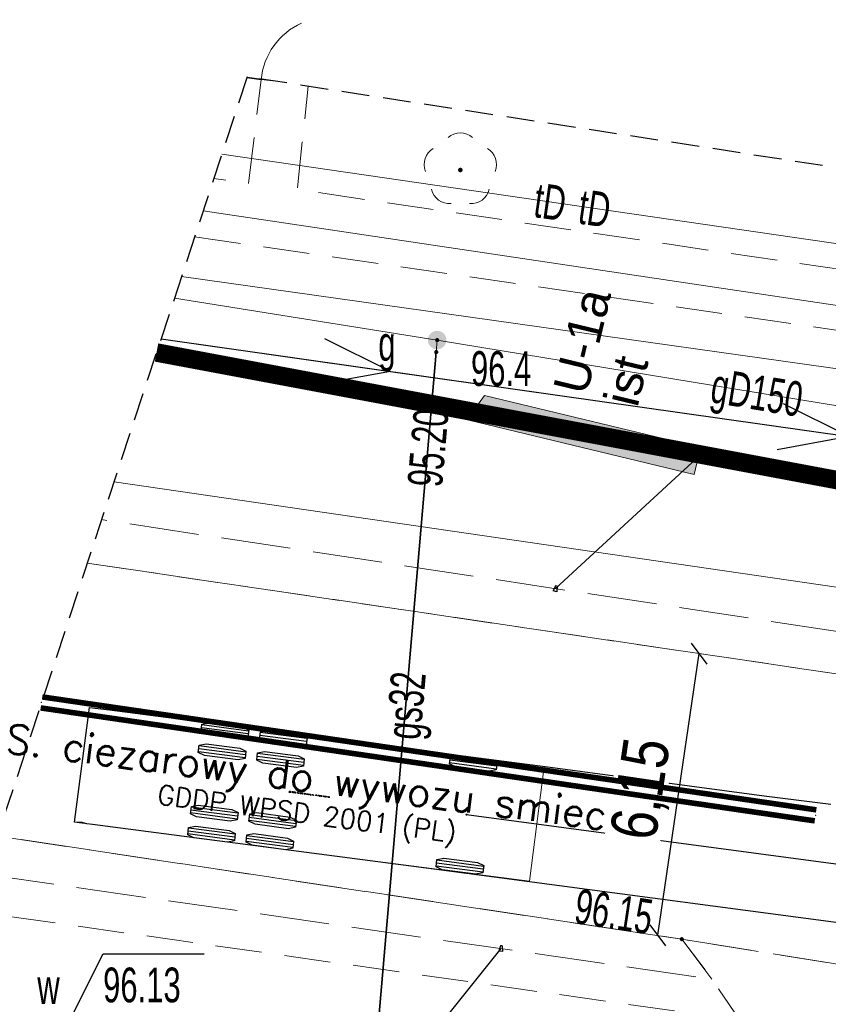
# Model space of a CAD drawing. Header units: metres. Extents: x 6539540 to 6543249, y 5894370 to 5895874.
# Tile 41 of 91: x 6541934 to 6541951, y 5895293 to 5895314. Entities that reach past the tile are written whole.
import ezdxf
from ezdxf.enums import TextEntityAlignment as Align

# ---------------------------------------------------------------- set-up
doc = ezdxf.new("R2010")
doc.units = ezdxf.units.M
for name, pattern in [('0.5_0.5', [1, 0.5, -0.5]), ('1.0_0.5', [1.5, 1, -0.5]), ('1.5_0.5', [2, 1.5, -0.5]), ('2', [0.9, 0.6, -0.3]), ('otof_500', [0]), ('suep_nn_500', [0])]:
    doc.linetypes.add(name, pattern=pattern)
for name, color, linetype in [('219-działka ewidencyjna', 7, 'Continuous'), ('chodnik', 7, 'Continuous'), ('drzewo liściaste', 7, 'Continuous'), ('furtka', 7, 'Continuous'), ('gaPoziome', 7, 'Continuous'), ('gaUrzBezpieczenstwa', 7, 'Continuous'), ('jezdnia', 7, 'Continuous'), ('obudowa ochronna przewodu', 7, 'Continuous'), ('ogrodzenie trwałe', 7, 'Continuous'), ('pikieta naturalna', 7, 'Continuous'), ('pikieta naturalna-Atr2', 7, 'Continuous'), ('pikieta sztuczna', 7, 'Continuous'), ('pikieta sztuczna-Atr2', 7, 'Continuous'), ('przewód elektroenergetyczny niskiego napięcia', 7, 'Continuous'), ('przewód gazowy', 7, 'Continuous'), ('przewód gazowy-Atr1', 7, 'Continuous'), ('przewód kanalizacyjny', 7, 'Continuous'), ('przewód telekomunikacyjny podziemny', 7, 'Continuous'), ('przewód telekomunikacyjny podziemny-Atr1', 7, 'Continuous'), ('rzędna', 7, 'Continuous'), ('rzędna-Atr2', 7, 'Continuous'), ('rzędna-Atr3', 7, 'Continuous'), ('rów przydrożny (poligon)', 7, 'Continuous'), ('Zakres', 7, 'Continuous'), ('zasuwa lub zawór', 7, 'Continuous'), ('zasuwa lub zawór-Atr17', 7, 'Continuous'), ('zzz.gaHSDomyslna', 7, 'Continuous'), ('zzz.gaUbdef', 7, 'Continuous'), ('zzz.gaUbdef-Symbol', 7, 'Continuous'), ('zzz.gaUBDlugosc', 7, 'Continuous'), ('zzz.gaUBDodTekst', 7, 'Continuous'), ('zzz.gaUBDomyslna', 7, 'Continuous'), ('zzz.gaUBID', 7, 'Continuous'), ('zzz.gaUBNazwa', 7, 'Continuous'), ('zzz.gaUBStan', 7, 'Continuous')]:
    doc.layers.add(name, color=color, linetype=linetype)
doc.layers.add('_dr opis', color=7, linetype='Continuous', lineweight=25)
doc.styles.add('DR_Arial', font='arial.ttf', dxfattribs={"width": 0.8})
doc.styles.add('GA-ATR-TEXT', font='arial.ttf', dxfattribs={"width": 0.9})
doc.styles.add('TSText', font='Simplex.shx')
doc.linetypes.add('902-500', pattern='A,3.75,0,[1,ksztalty.shx,S=0.5,R=0,X=0,Y=0],3.75', length=7.5)
doc.dimstyles.new('DR_PZT', dxfattribs={"dimtxt": 2, "dimasz": 0.8, "dimexe": 0, "dimexo": 0, "dimgap": 0.3, "dimtad": 1, "dimzin": 0, "dimtxsty": 'DR_Arial', "dimblk": 'OBLIQUE', "dimcen": 2.5, "dimse1": 1, "dimse2": 1, "dimclrd": 256, "dimclre": 256, "dimclrt": 256, "dimadec": 0, "dimazin": 0, "dimtfac": 1, "dimtmove": 0, "dimatfit": 3, "dimfxl": 1, "dimtfill": 1, "dimtfillclr": 256, "dimlwd": -1, "dimlwe": -1, "dimarcsym": 0})

# ---------------------------------------------------------------- blocks, each defined once
blk = doc.blocks.new('SUEP1')
at = {"color": 0, "linetype": 'Continuous'}
for p, q in [((5, 0), (3.5, 0.5)), ((15, 0), (13.5, 0.5)), ((0, 0), (5, 0)), ((5, 0), (3.5, -0.5)), ((5, 0), (15, 0)), ((15, 0), (13.5, -0.5))]:
    blk.add_line(p, q, dxfattribs=at)
blk = doc.blocks.new('PW01')
at = {"linetype": 'Continuous', "lineweight": 13}
h = blk.add_hatch(color=0, dxfattribs=at)
edge = h.paths.add_edge_path()
edge.add_arc((0, 0), 0.045, 0, 360)
blk = doc.blocks.new('US25')
at = {"linetype": 'Continuous', "lineweight": 0}
h = blk.add_hatch(color=0, dxfattribs=at)
edge = h.paths.add_edge_path()
edge.add_arc((0, 0), 0.2, 0, 360)
blk = doc.blocks.new('OK04')
at = {"color": 0, "linetype": 'Continuous', "lineweight": 0}
blk.add_arc((1.5, 0.001), 1.5, 120, 180, dxfattribs=at)
blk = doc.blocks.new('OP021')
at = {"linetype": 'Continuous', "lineweight": 13}
h = blk.add_hatch(color=0, dxfattribs=at)
edge = h.paths.add_edge_path()
edge.add_arc((0, 0), 0.05, 0, 360)
at = {"color": 0, "linetype": 'Continuous', "lineweight": 13}
for centre, start, end in [((0, 0.4), 49.272, 130.728), ((-0.38, 0.124), 121.308, 202.548), ((0.38, 0.124), 337.452, 58.692), ((-0.235, -0.324), 193.221, 274.871), ((0.235, -0.324), 265.129, 346.779)]:
    blk.add_arc(centre, 0.4, start, end, dxfattribs=at)
blk = doc.blocks.new('*U160')
at = {"layer": '_dr opis', "color": 6, "linetype": 'Continuous', "lineweight": 0, "ltscale": 0.3048, "transparency": 33554687}
blk.add_circle((0, 0), 0.0127, dxfattribs=at)
blk = doc.blocks.new('*U163')
at = {"layer": '_dr opis', "color": 6, "linetype": 'Continuous', "lineweight": 0, "ltscale": 0.3048, "transparency": 33554687}
blk.add_circle((0, 0), 0.0127, dxfattribs=at)
blk = doc.blocks.new('*U178')
at = {"layer": '_dr opis', "color": 3, "linetype": 'Continuous', "ltscale": 0.3048, "transparency": 33554687, "flags": 128}
blk.add_lwpolyline([(6541953.392, 5895294.655), (6541942.647, 5895296.083), (6541935.281, 5895297.043), (6541935.159, 5895297.062), (6541935.061, 5895297.088), (6541934.893, 5895297.093), (6541935.214, 5895299.572), (6541935.647, 5895299.517), (6541945.048, 5895298.298), (6541949.781, 5895297.663), (6541951.22, 5895297.485)], dxfattribs=at)
blk = doc.blocks.new('*U182')
at = {"layer": '_dr opis', "color": 2, "linetype": 'Continuous', "ltscale": 0.3048, "transparency": 33554687}
for p, q in [((-6.427, 1.1865), (-7.443, 1.1865)), ((-6.427, 1.123), (-7.443, 1.123)), ((-5.157, 1.1865), (-6.173, 1.1865)), ((-5.157, 1.123), (-6.173, 1.123)), ((-6.427, 1.0595), (-7.443, 1.0595)), ((-5.157, 1.0595), (-6.173, 1.0595)), ((-6.427, 0.7295), (-7.443, 0.7295)), ((-6.427, 0.666), (-7.443, 0.666)), ((-5.157, 0.7295), (-6.173, 0.7295)), ((-5.157, 0.666), (-6.173, 0.666)), ((-6.427, 0.6025), (-7.443, 0.6025)), ((-5.157, 0.6025), (-6.173, 0.6025)), ((-6.427, -0.6025), (-7.443, -0.6025)), ((-5.157, -0.6025), (-6.173, -0.6025)), ((-6.427, -0.666), (-7.443, -0.666)), ((-6.427, -0.7295), (-7.443, -0.7295)), ((-5.157, -0.666), (-6.173, -0.666)), ((-5.157, -0.7295), (-6.173, -0.7295)), ((-6.427, -1.0595), (-7.443, -1.0595)), ((-5.157, -1.0595), (-6.173, -1.0595)), ((-6.427, -1.123), (-7.443, -1.123)), ((-6.427, -1.1865), (-7.443, -1.1865)), ((-5.157, -1.123), (-6.173, -1.123)), ((-5.157, -1.1865), (-6.173, -1.1865))]:
    blk.add_line(p, q, dxfattribs=at)
at = {"layer": '_dr opis', "color": 5, "linetype": 'Continuous', "lineweight": 0, "ltscale": 0.3048, "transparency": 33554687}
blk.add_lwpolyline([(0, 1.25), (-9.9, 1.25), (-9.9, -1.25), (0, -1.25), (0, 1.25), (0, 1.25)], close=True, dxfattribs=at)
at = {"layer": '_dr opis', "color": 254, "linetype": 'Continuous', "ltscale": 0.3048, "transparency": 33554687, "flags": 128}
for points in [[(-6.427, 1.202248), (-6.427, 1.043752), (-6.56924, 0.996), (-7.30076, 0.996), (-7.443, 1.043752), (-7.443, 1.202248), (-7.30076, 1.25), (-6.56924, 1.25)], [(-5.157, 1.202248), (-5.157, 1.043752), (-5.29924, 0.996), (-6.03076, 0.996), (-6.173, 1.043752), (-6.173, 1.202248), (-6.03076, 1.25), (-5.29924, 1.25)], [(-6.427, 0.745248), (-6.427, 0.586752), (-6.56924, 0.539), (-7.30076, 0.539), (-7.443, 0.586752), (-7.443, 0.745248), (-7.30076, 0.793), (-6.56924, 0.793)], [(-5.157, 0.745248), (-5.157, 0.586752), (-5.29924, 0.539), (-6.03076, 0.539), (-6.173, 0.586752), (-6.173, 0.745248), (-6.03076, 0.793), (-5.29924, 0.793)], [(-6.427, -0.586752), (-6.427, -0.745248), (-6.56924, -0.793), (-7.30076, -0.793), (-7.443, -0.745248), (-7.443, -0.586752), (-7.30076, -0.539), (-6.56924, -0.539)], [(-5.157, -0.586752), (-5.157, -0.745248), (-5.29924, -0.793), (-6.03076, -0.793), (-6.173, -0.745248), (-6.173, -0.586752), (-6.03076, -0.539), (-5.29924, -0.539)], [(-6.427, -1.043752), (-6.427, -1.202248), (-6.56924, -1.25), (-7.30076, -1.25), (-7.443, -1.202248), (-7.443, -1.043752), (-7.30076, -0.996), (-6.56924, -0.996)], [(-5.157, -1.043752), (-5.157, -1.202248), (-5.29924, -1.25), (-6.03076, -1.25), (-6.173, -1.202248), (-6.173, -1.043752), (-6.03076, -0.996), (-5.29924, -0.996)]]:
    blk.add_lwpolyline(points, close=True, dxfattribs=at)
blk = doc.blocks.new('*U181')
at = {"layer": '_dr opis', "color": 2, "linetype": 'Continuous', "ltscale": 0.3048, "transparency": 33554687}
for p, q in [((0.64, 0.985), (-0.368, 1.116)), ((0.648, 1.048), (-0.359, 1.179)), ((0.656, 1.111), (-0.351, 1.242)), ((0.359, -1.179), (-0.648, -1.048)), ((0.368, -1.116), (-0.64, -0.985)), ((0.351, -1.242), (-0.656, -1.111))]:
    blk.add_line(p, q, dxfattribs=at)
at = {"layer": '_dr opis', "color": 254, "linetype": 'Continuous', "ltscale": 0.3048, "transparency": 33554687, "flags": 128}
for points in [[(0.658, 1.127), (0.638, 0.97), (0.491, 0.941), (-0.235, 1.035), (-0.37, 1.1), (-0.349, 1.258), (-0.202, 1.287), (0.523, 1.193)], [(0.37, -1.1), (0.349, -1.258), (0.202, -1.287), (-0.523, -1.193), (-0.658, -1.127), (-0.638, -0.97), (-0.491, -0.941), (0.235, -1.035)]]:
    blk.add_lwpolyline(points, close=True, dxfattribs=at)
at = {"layer": '_dr opis', "rotation": 352.6168041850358}
blk.add_blockref('*U182', (1.517, -0.197), dxfattribs=at)
at = {"layer": '_dr opis', "color": 4, "transparency": 33554687, "style": 'TSText'}
for s, height, p in [('S. ciezarowy do wywozu smieci', 0.625, (-3.345, 0.799)), ('GDDP WPSD 2001 (PL)', 0.41667, (-3.445, 0.024)), ('(c) 2025 Transoft Solutions, Inc. All rights reserved.', 0.025, (-3.392, 0.439))]:
    blk.add_text(s, height=height, rotation=352.6168, dxfattribs=at).set_placement(p, align=Align.MIDDLE_CENTER)
blk = doc.blocks.new('*U159')
at = {"layer": '_dr opis', "color": 6, "linetype": 'Continuous', "ltscale": 0.3048, "transparency": 33554687}
blk.add_line((6541943.354, 5895297.257), (6541957.706, 5895295.342), dxfattribs=at)
blk.add_line((6541943.354, 5895297.257), (6541957.706, 5895295.342), dxfattribs=at)
at = {"layer": '_dr opis'}
for name, p in [('*U181', (6541943.354, 5895297.257)), ('*U178', (0, 0))]:
    blk.add_blockref(name, p, dxfattribs=at)
at = {"layer": '_dr opis', "rotation": 352.4003568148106}
for name in ['*U160', '*U163']:
    blk.add_blockref(name, (6541943.354, 5895297.257), dxfattribs=at)
blk = doc.blocks.new('_OBLIQUE')
at = {"color": 0, "linetype": 'ByBlock'}
blk.add_line((-0.5, -0.5), (0.5, 0.5), dxfattribs=at)
blk = doc.blocks.new('*D210')
at = {"layer": '_dr opis', "transparency": 16777216}
blk.add_line((6541947.48, 5895294.654), (6541948.378, 5895300.734), dxfattribs=at)
at = {"layer": 'Defpoints', "color": 0, "transparency": 16777216}
for p in [(6541946.43, 5895301.021), (6541948.378, 5895300.734), (6541945.532, 5895294.942)]:
    blk.add_point(p, dxfattribs=at)
at = {"layer": '_dr opis', "transparency": 16777216, "xscale": 0.4, "yscale": 0.4, "zscale": 0.4}
for p, rotation in [((6541948.378, 5895300.734), 81.59711549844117), ((6541947.48, 5895294.654), 261.5971154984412)]:
    blk.add_blockref('_OBLIQUE', p, dxfattribs=dict(at, rotation=rotation))
at = {"layer": '_dr opis', "transparency": 16777216, "insert": (6541947.186, 5895297.804), "char_height": 1, "attachment_point": 5, "rotation": 81.5971, "style": 'DR_Arial', "bg_fill": 3, "box_fill_scale": 1.1, "bg_fill_color": 256, "bg_fill_true_color": 13158600, "bg_fill_transparency": 0}
blk.add_mtext('6,15', dxfattribs=at)
blk = doc.blocks.new('gaHSPos')
at = {"color": 7, "linetype": 'Continuous', "lineweight": 0}
blk.add_point((0, 0), dxfattribs=at)
blk = doc.blocks.new('*U228')
at = {"layer": 'zzz.gaHSDomyslna', "color": 253, "const_width": 0.12}
for points in [[(-16.69, 2.556), (0.017, 0.119)], [(-16.725, 2.319), (-0.017, -0.119)]]:
    blk.add_lwpolyline(points, dxfattribs=at)
at = {"color": 253}
for p in [(-16.708, 2.437), (0, 0)]:
    blk.add_blockref('gaHSPos', p, dxfattribs=at)
blk = doc.blocks.new('*U266')
at = {"layer": 'zzz.gaUbdef-Symbol', "color": 7, "linetype": 'Continuous', "lineweight": -2}
for p, q in [((-60, 20), (60, 40)), ((-60, -20), (60, -40))]:
    blk.add_line(p, q, dxfattribs=at)
for points in [[(-60, 20), (-60, -20)], [(60, 40), (60, -40)]]:
    blk.add_lwpolyline(points, dxfattribs=at)
blk = doc.blocks.new('*U265')
at = {"layer": 'zzz.gaUbdef-Symbol', "color": 7}
blk.add_blockref('*U266', (0, 0), dxfattribs=at)
at = {"layer": 'zzz.gaUbdef', "flags": 1}
for tag in ['State', 'AddText', 'Position', 'Length', 'Name', 'Route', 'ID']:
    blk.add_attdef(tag, text='', height=1, dxfattribs=at).set_placement((0, 0), align=Align.MIDDLE_LEFT)
blk = doc.blocks.new('*U273')
at = {"layer": 'zzz.gaUbdef-Symbol', "color": 7, "linetype": 'Continuous', "lineweight": -2}
for p, q in [((-60, 20), (60, 40)), ((-60, -20), (60, -40))]:
    blk.add_line(p, q, dxfattribs=at)
for points in [[(-60, 20), (-60, -20)], [(60, 40), (60, -40)]]:
    blk.add_lwpolyline(points, dxfattribs=at)
blk = doc.blocks.new('*U272')
at = {"layer": 'zzz.gaUbdef-Symbol', "color": 7, "rotation": 180}
blk.add_blockref('*U273', (0, 0), dxfattribs=at)
at = {"layer": 'zzz.gaUbdef', "flags": 1}
for tag in ['State', 'AddText', 'Position', 'Length', 'Name', 'Route', 'ID']:
    blk.add_attdef(tag, text='', height=1, dxfattribs=at).set_placement((0, 0), align=Align.MIDDLE_LEFT)
blk = doc.blocks.new('*U275')
at = {"layer": 'zzz.gaUbdef', "linetype": 'ByBlock', "lineweight": 0, "true_color": 0xffffff}
blk.add_hatch(color=7, dxfattribs=at).paths.add_polyline_path([(-60, 0), (60, 0), (60, 960), (-40, 1000), (-60, 1000)])
blk = doc.blocks.new('*U276')
at = {"layer": 'zzz.gaUbdef', "linetype": 'ByBlock', "lineweight": 0, "true_color": 0x4c4c4c}
h = blk.add_hatch(color=251, dxfattribs=at)
h.paths.add_polyline_path([(20, 91.6667), (60, 75), (60, -125), (20, -108.333)])
h.paths.add_polyline_path([(-20, -91.6667), (-60, -75), (-60, 125), (-20, 108.333)])
blk = doc.blocks.new('*U277')
at = {"layer": 'zzz.gaUbdef', "linetype": 'ByBlock', "lineweight": 0, "true_color": 0xffffff}
blk.add_hatch(color=7, dxfattribs=at).paths.add_polyline_path([(20, -108.333), (-20, -91.6667), (-20, 108.333), (20, 91.6667)])
blk = doc.blocks.new('*U278')
at = {"layer": 'zzz.gaUbdef', "color": 7, "linetype": 'ByBlock', "lineweight": 0}
blk.add_lwpolyline([(60, 960), (60, 0), (-60, 0), (-60, 1000), (-40, 1000)], close=True, dxfattribs=at)
blk = doc.blocks.new('*U274')
at = {"layer": 'zzz.gaUbdef', "color": 7, "true_color": 0xffffff}
for name, p in [('*U275', (0, 0)), ('*U277', (0, 735))]:
    blk.add_blockref(name, p, dxfattribs=at)
at = {"layer": 'zzz.gaUbdef', "color": 7}
blk.add_blockref('*U278', (0, 0), dxfattribs=at)
at = {"layer": 'zzz.gaUbdef', "color": 251, "true_color": 0x4c4c4c}
blk.add_blockref('*U276', (0, 735), dxfattribs=at)
at = {"layer": 'zzz.gaUBDlugosc', "flags": 1}
blk.add_attdef('Length', text='', height=1, dxfattribs=at).set_placement((0, 0), align=Align.MIDDLE_LEFT)
at = {"layer": 'zzz.gaUBDodTekst', "flags": 1}
blk.add_attdef('AddText', text='', height=1, dxfattribs=at).set_placement((0, 0), align=Align.MIDDLE_LEFT)
at = {"layer": 'zzz.gaUBDomyslna', "flags": 1}
for tag in ['Position', 'Route']:
    blk.add_attdef(tag, text='', height=1, dxfattribs=at).set_placement((0, 0), align=Align.MIDDLE_LEFT)
at = {"layer": 'zzz.gaUBID', "flags": 1}
blk.add_attdef('ID', text='', height=1, dxfattribs=at).set_placement((0, 0), align=Align.MIDDLE_LEFT)
at = {"layer": 'zzz.gaUBNazwa', "style": 'GA-ATR-TEXT'}
blk.add_attdef('Name', text='', height=150, dxfattribs=at).set_placement((160, 605), align=Align.MIDDLE_LEFT)
at = {"layer": 'zzz.gaUBStan', "style": 'GA-ATR-TEXT'}
blk.add_attdef('State', text='', height=150, dxfattribs=at).set_placement((160, 380), align=Align.MIDDLE_LEFT)

msp = doc.modelspace()

# ---------------------------------------------------------------- linework, layer by layer
at = {"layer": '219-działka ewidencyjna', "color": 84, "linetype": '0.5_0.5', "lineweight": 18, "const_width": 0.4, "flags": 128}
msp.add_lwpolyline([(6541958.11, 5895303.21), (6541936.663, 5895307.231)], dxfattribs=at)
at = {"layer": 'chodnik', "color": 7, "linetype": '1.0_0.5', "lineweight": 18, "flags": 128}
for points in [[(6541939.164, 5895313.096), (6541938.92, 5895313.12), (6541938.65, 5895310.88), (6541937.9, 5895310.99)], [(6541964.614, 5895309.171), (6541964.33, 5895307.12), (6541939.7, 5895310.75), (6541939.935, 5895312.977)], [(6541937.485, 5895309.729), (6541965.47, 5895305.66), (6541966.08, 5895308.945)], [(6541931.866, 5895292.646), (6541949.87, 5895290.04), (6541949.75, 5895291.6), (6541949.25, 5895292.82), (6541932.697, 5895295.173)]]:
    msp.add_lwpolyline(points, dxfattribs=at)
msp.add_lwpolyline([(6541962.92, 5895286.09), (6541968.88, 5895285.22), (6541968.97, 5895285.43), (6541969.5, 5895287.96), (6541969.99, 5895289.35), (6541971.13, 5895290.25), (6541973.08, 5895290.9), (6541971.67, 5895291.04), (6541957.75, 5895293), (6541948, 5895294.57), (6541948.65, 5895293.71), (6541949.25, 5895292.82), (6541949.75, 5895291.6), (6541949.87, 5895290.04), (6541949.73, 5895289.84), (6541955.19, 5895288.28), (6541955.44, 5895289.08), (6541962.96, 5895287.09)], close=True, dxfattribs=at)
at = {"layer": 'furtka', "color": 7, "linetype": 'otof_500', "lineweight": 18, "flags": 128}
msp.add_lwpolyline([(6541938.92, 5895313.12), (6541939.164, 5895313.096)], dxfattribs=at)
at = {"layer": 'gaUrzBezpieczenstwa'}
for points in [[(6541948.335, 5895304.888), (6541948.412, 5895305.028), (6541945.277, 5895302.135)], [(6541940.34, 5895289.666), (6541940.34, 5895289.666), (6541944.098, 5895294.366)]]:
    msp.add_lwpolyline(points, dxfattribs=at)
at = {"layer": 'jezdnia', "color": 7, "linetype": '1.5_0.5', "lineweight": 18, "flags": 128}
for points in [[(6541966.08, 5895308.945), (6541965.47, 5895305.66), (6541965.24, 5895304.42), (6541964.19, 5895302.64), (6541962.39, 5895300.94), (6541960.12, 5895299.88), (6541956.12, 5895299.59), (6541935.168, 5895302.685)], [(6541935.168, 5895302.685), (6541956.12, 5895299.59), (6541960.12, 5895299.88), (6541935.477, 5895303.624)], [(6541948.65, 5895293.71), (6541948, 5895294.57), (6541933.231, 5895296.796)], [(6541933.231, 5895296.796), (6541948, 5895294.57)], [(6541932.959, 5895295.971), (6541948.65, 5895293.71)], [(6541948, 5895294.57), (6541957.75, 5895293), (6541971.67, 5895291.04), (6541973.08, 5895290.9), (6541993.998, 5895287.887)]]:
    msp.add_lwpolyline(points, dxfattribs=at)
at = {"layer": 'obudowa ochronna przewodu', "color": 52, "linetype": 'Continuous', "lineweight": 35, "flags": 128}
msp.add_lwpolyline([(6541941.32, 5895291.2), (6541942.7, 5895307.24)], dxfattribs=at)
at = {"layer": 'ogrodzenie trwałe', "color": 7, "linetype": '902-500', "lineweight": 35, "flags": 128}
msp.add_lwpolyline([(6541938.616, 5895313.167), (6541938.92, 5895313.12)], dxfattribs=at)
at = {"layer": 'przewód elektroenergetyczny niskiego napięcia', "color": 1, "linetype": 'suep_nn_500', "lineweight": 18, "flags": 128}
for points in [[(6541959.74, 5895304.26), (6541936.76, 5895307.525)], [(6541936.76, 5895307.525), (6541959.74, 5895304.26)]]:
    msp.add_lwpolyline(points, dxfattribs=at)
at = {"layer": 'przewód gazowy', "color": 52, "linetype": 'Continuous', "lineweight": 18, "flags": 128}
for points in [[(6541958.88, 5895305.82), (6541937.203, 5895308.872)], [(6541937.049, 5895308.404), (6541942.72, 5895307.5), (6541961.53, 5895304.41), (6541975.14, 5895302.17), (6541982.24, 5895300.91), (6541985.89, 5895301.11), (6541998.178, 5895299.25)], [(6541942.72, 5895307.5), (6541942.7, 5895307.24), (6541941.32, 5895291.2), (6541941.3, 5895291), (6541940.97, 5895290.83)]]:
    msp.add_lwpolyline(points, dxfattribs=at)
at = {"layer": 'przewód kanalizacyjny', "color": 34, "linetype": 'Continuous', "lineweight": 18, "flags": 128}
msp.add_lwpolyline([(6541937.668, 5895310.287), (6541953.67, 5895307.9), (6541962.61, 5895286.69), (6541991.785, 5895281.872)], dxfattribs=at)
at = {"layer": 'przewód telekomunikacyjny podziemny', "color": 30, "linetype": 'Continuous', "lineweight": 18, "flags": 128}
for points in [[(6541960.55, 5895308.14), (6541959.68, 5895308.37), (6541938.072, 5895311.514)], [(6541938.072, 5895311.514), (6541959.68, 5895308.37), (6541960.55, 5895308.14)]]:
    msp.add_lwpolyline(points, dxfattribs=at)
at = {"layer": 'rzędna-Atr2', "color": 7, "flags": 128}
msp.add_lwpolyline([(6541934.77, 5895292.78), (6541935.51, 5895294.25), (6541937.691, 5895294.25)], dxfattribs=at)
at = {"layer": 'rów przydrożny (poligon)', "color": 7, "linetype": 'Continuous', "lineweight": 18, "flags": 128}
for points in [[(6541959.28, 5895301.01), (6541959.53, 5895303.25), (6541936.657, 5895307.212)], [(6541935.746, 5895304.441), (6541959.28, 5895301.01)]]:
    msp.add_lwpolyline(points, dxfattribs=at)
at = {"layer": 'Zakres', "color": 5, "linetype": '2', "lineweight": 25, "flags": 128}
msp.add_lwpolyline([(6541938.62, 5895313.18), (6541912.96, 5895235.17), (6541870.71, 5895162.99), (6541810.21, 5895062.53), (6541777.05, 5895047.89), (6541830.67, 5894972.22), (6541843.02, 5895013.5), (6541885, 5895080.88), (6541918.51, 5895144.38), (6541965.96, 5895211.67), (6541999.83, 5895303.74)], close=True, dxfattribs=at)
msp.add_lwpolyline([(6541938.62, 5895313.18), (6541912.96, 5895235.17), (6541870.71, 5895162.99), (6541810.21, 5895062.53), (6541777.05, 5895047.89), (6541830.67, 5894972.22), (6541843.02, 5895013.5), (6541885, 5895080.88), (6541918.51, 5895144.38), (6541965.96, 5895211.67), (6541999.83, 5895303.74)], close=True, dxfattribs=at)
msp.add_lwpolyline([(6541938.62, 5895313.18), (6541912.96, 5895235.17), (6541870.71, 5895162.99), (6541810.21, 5895062.53), (6541777.05, 5895047.89), (6541830.67, 5894972.22), (6541843.02, 5895013.5), (6541885, 5895080.88), (6541918.51, 5895144.38), (6541965.96, 5895211.67), (6541999.83, 5895303.74)], close=True, dxfattribs=at)
msp.add_lwpolyline([(6541938.62, 5895313.18), (6541912.96, 5895235.17), (6541870.71, 5895162.99), (6541810.21, 5895062.53), (6541777.05, 5895047.89), (6541830.67, 5894972.22), (6541843.02, 5895013.5), (6541885, 5895080.88), (6541918.51, 5895144.38), (6541965.96, 5895211.67), (6541999.83, 5895303.74)], close=True, dxfattribs=at)

# ---------------------------------------------------------------- block references
at = {"layer": '_dr opis'}
msp.add_blockref('*U159', (0, 0), dxfattribs=at)
at = {"layer": 'drzewo liściaste', "color": 94, "linetype": 'Continuous', "lineweight": 18}
msp.add_blockref('OP021', (6541943.22, 5895311.17), dxfattribs=at)
at = {"layer": 'furtka', "color": 7, "linetype": 'Continuous', "lineweight": 18, "rotation": 354.382}
msp.add_blockref('OK04', (6541938.92, 5895313.12), dxfattribs=at)
at = {"layer": 'gaUrzBezpieczenstwa', "xscale": 0.005, "yscale": 0.005, "rotation": 76.44476124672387}
msp.add_blockref('*U274', (6541948.335, 5895304.888), dxfattribs=at).add_auto_attribs({'Name': 'U-1a', 'State': 'ist'})
at = {"layer": 'gaUrzBezpieczenstwa', "xscale": 0.001, "yscale": 0.001}
for name, p, rotation in [('*U272', (6541945.277, 5895302.135), 76.44476124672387), ('*U265', (6541944.098, 5895294.366), 263.3940628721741)]:
    msp.add_blockref(name, p, dxfattribs=dict(at, rotation=rotation))
at = {"layer": 'pikieta naturalna', "color": 7, "linetype": 'Continuous', "lineweight": 13}
msp.add_blockref('PW01', (6541942.72, 5895307.5), dxfattribs=at)
at = {"layer": 'pikieta sztuczna', "color": 7, "linetype": 'Continuous', "lineweight": 13}
msp.add_blockref('PW01', (6541948, 5895294.57), dxfattribs=at)
at = {"layer": 'przewód elektroenergetyczny niskiego napięcia', "color": 1, "linetype": 'Continuous', "lineweight": 18, "rotation": 351.914}
msp.add_blockref('SUEP1', (6541936.76, 5895307.525), dxfattribs=at)
at = {"layer": 'rzędna', "color": 52, "linetype": 'Continuous', "lineweight": 35}
msp.add_blockref('PW01', (6541942.7, 5895307.24), dxfattribs=at)
at = {"layer": 'zasuwa lub zawór', "color": 52, "linetype": 'Continuous', "lineweight": 18}
msp.add_blockref('US25', (6541942.72, 5895307.5), dxfattribs=at)

# ---------------------------------------------------------------- texts
at = {"layer": 'pikieta naturalna-Atr2', "color": 7, "width": 0.667}
msp.add_text('96.4', height=0.75, dxfattribs=at).set_placement((6541943.45, 5895306.51, 96.4))
at = {"layer": 'pikieta sztuczna-Atr2', "color": 7, "width": 0.667}
msp.add_text('96.15', height=0.75, rotation=351.429, dxfattribs=at).set_placement((6541945.65, 5895294.92, 96.15))
at = {"layer": 'przewód gazowy-Atr1', "color": 40, "width": 0.667}
for s, rotation, p in [('gD150', -9.329, (6541948.65, 5895306.53)), ('gs32', 85.083, (6541941.98, 5895298.89))]:
    msp.add_text(s, height=0.75, rotation=rotation, dxfattribs=at).set_placement(p, align=Align.MIDDLE_LEFT)
at = {"layer": 'przewód telekomunikacyjny podziemny-Atr1', "color": 30, "width": 0.667}
for rotation, p in [(351.721, (6541944.83, 5895310.53)), (-8.279, (6541945.79, 5895310.39))]:
    msp.add_text('tD', height=0.75, rotation=rotation, dxfattribs=at).set_placement(p, align=Align.MIDDLE_LEFT)
at = {"layer": 'rzędna-Atr2', "color": 52, "width": 0.667}
msp.add_text('95.20', height=0.75, rotation=85.073, dxfattribs=at).set_placement((6541942.45, 5895304.34), align=Align.MIDDLE_LEFT)
at = {"layer": 'rzędna-Atr3', "color": 5, "width": 0.667}
msp.add_text('96.13', height=0.75, dxfattribs=at).set_placement((6541935.51, 5895292.982), align=Align.BOTTOM_LEFT)
at = {"layer": 'zasuwa lub zawór-Atr17', "color": 52, "width": 0.667}
msp.add_text('g', height=0.75, dxfattribs=at).set_placement((6541941.45, 5895307.05))
at = {"layer": 'zasuwa lub zawór-Atr17', "color": 5, "width": 0.667}
msp.add_text('w', height=0.75, dxfattribs=at).set_placement((6541934.09, 5895293.17))

# ---------------------------------------------------------------- next in the draw order: dimensions: what is measured, and where the dimension line sits
at = {"layer": '_dr opis'}
dim = msp.add_aligned_dim(p1=(6541945.5324, 5895294.9419), p2=(6541946.4304, 5895301.0213), distance=-1.9687, dimstyle='DR_PZT', override={"dimscale": 0.5}, dxfattribs=at)
dim.commit()
dim.dimension.update_dxf_attribs({"geometry": '*D210', "text_midpoint": (6541947.1861, 5895297.8037)})

# ---------------------------------------------------------------- next in the draw order: block references
at = {"layer": 'gaPoziome'}
msp.add_blockref('*U228', (6541950.887, 5895297.242), dxfattribs=at)

doc.saveas('drawing.dxf')
